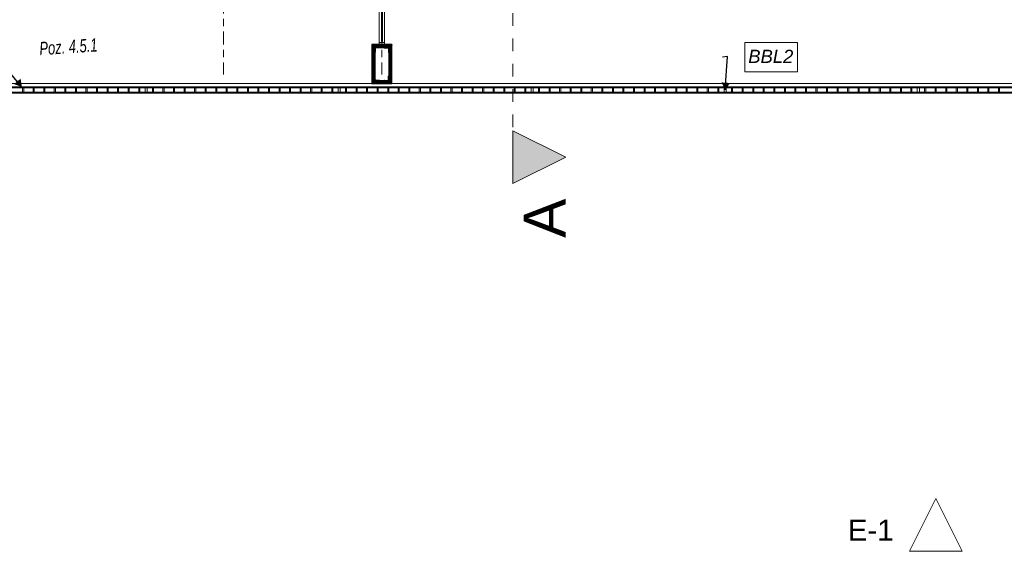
# Model space of a CAD drawing. Header units: millimetres. Extents: x -52968 to 399385, y -141133 to 110561.
# Tile 20 of 146: x 68572 to 77905, y -123310 to -118272. Entities that reach past the tile are written whole.
import ezdxf

# ---------------------------------------------------------------- set-up
doc = ezdxf.new("R2010")
doc.units = ezdxf.units.MM
for name, pattern in [('SIM-Wegliniec-21.07.2025-Parter$0$Przerywana', [240, 120, -120]), ('SIM-Wegliniec-21.07.2025-Parter$0$Przerywana podwójnie', [295, 125, -50, 70, -50]), ('SIM-Wegliniec-21.07.2025-Parter$0$Wipeout_Contour', [1000, 0, -1000])]:
    doc.linetypes.add(name, pattern=pattern)
doc.layers.add('_xref', color=250, linetype='Continuous')
for name, color, linetype, lineweight in [('SIM-Wegliniec-21.07.2025-Parter$0$A-Elewacje', 250, 'Continuous', 0), ('SIM-Wegliniec-21.07.2025-Parter$0$A-Elewacje_Nr_pióra__5', 250, 'Continuous', 0), ('SIM-Wegliniec-21.07.2025-Parter$0$A-Przekroje-PB_Nr_pióra__5', 250, 'Continuous', 0), ('SIM-Wegliniec-21.07.2025-Parter$0$A-Przekroje-PB_Nr_pióra__58', 250, 'Continuous', 0), ('SIM-Wegliniec-21.07.2025-Parter$0$Nowe_A-Balkony-Słupy', 250, 'Continuous', 0), ('SIM-Wegliniec-21.07.2025-Parter$0$Nowe_A-Balkony-Słupy_Nr_pióra__27', 250, 'Continuous', 0), ('SIM-Wegliniec-21.07.2025-Parter$0$Nowe_A-Balkony-Słupy_Nr_pióra__28', 250, 'Continuous', 0), ('SIM-Wegliniec-21.07.2025-Parter$0$Nowe_A-Balkony-Słupy_Nr_pióra__87', 250, 'Continuous', 0), ('SIM-Wegliniec-21.07.2025-Parter$0$Nowe_A-Balkony-Słupy_Nr_pióra__89', 250, 'Continuous', 0), ('SIM-Wegliniec-21.07.2025-Parter$0$Nowe_A-Balkony_Nr_pióra__89', 250, 'Continuous', 0), ('SIM-Wegliniec-21.07.2025-Parter$0$Nowe_A-Balustrady_Nr_pióra__11', 250, 'Continuous', 0), ('SIM-Wegliniec-21.07.2025-Parter$0$Nowe_A-Balustrady_Nr_pióra__91', 250, 'Continuous', 0), ('SIM-Wegliniec-21.07.2025-Parter$0$Nowe_A-Elewacja-Lamele_Nr_pióra__11', 250, 'Continuous', 0), ('SIM-Wegliniec-21.07.2025-Parter$0$Nowe_A-Elewacja-Lamele_Nr_pióra__91', 250, 'Continuous', 0), ('SIM-Wegliniec-21.07.2025-Parter$0$Nowe_A-Konstrukcja Opis_Nr_pióra__58', 250, 'Continuous', 0), ('SIM-Wegliniec-21.07.2025-Parter$0$Nowe_A-Konstrukcja Opis_Nr_pióra__78', 250, 'Continuous', 0), ('SIM-Wegliniec-21.07.2025-Parter$0$Nowe_A-Osi_Nr_pióra__20', 250, 'Continuous', 0)]:
    doc.layers.add(name, color=color, linetype=linetype, lineweight=lineweight)
doc.styles.add('SIM-Wegliniec-21.07.2025-Parter$0$STYL_AUTOMATYCZNY_1', font='arial.ttf')
doc.styles.add('SIM-Wegliniec-21.07.2025-Parter$0$STYL_AUTOMATYCZNY_3', font='arial.ttf')
doc.styles.add('SIM-Wegliniec-21.07.2025-Parter$0$STYL_AUTOMATYCZNY_6', font='arial.ttf', dxfattribs={"width": 0.7})
doc.dimstyles.new('SIM-Wegliniec-21.07.2025-Parter$0$STYL_AUTOMATYCZNY__9', dxfattribs={"dimtxt": 0.18, "dimasz": 76, "dimexe": 0.18, "dimexo": 0.0625, "dimgap": 0, "dimtad": 0, "dimtih": 1, "dimtoh": 1, "dimdec": 4, "dimzin": 0, "dimdsep": 46, "dimcen": 0.09, "dimadec": 0, "dimazin": 0, "dimtfac": 1, "dimtdec": 4, "dimtmove": 0, "dimatfit": 3, "dimldrblk": 'SIM-Wegliniec-21.07.2025-Parter$0$ARROWHEAD_16', "dimfxl": 1, "dimtolj": 1, "dimtzin": 0, "dimarcsym": 0})
pattern_1 = [(0, (0, 0), (0, 30.000001), [])]
pattern_2 = [(0, (0, 0), (0, 86.60254), [0, -50]), (0, (25, 43.3), (0, 86.60254), [0, -50])]
pattern_3 = [(45, (0, 0), (-79.54951, 79.54951), []), (45, (-26.52, 26.52), (-79.54951, 79.54951), [])]

# ---------------------------------------------------------------- blocks, each defined once
blk = doc.blocks.new('SIM-Wegliniec-21.07.2025-Parter$0$ARROWHEAD_16')
at = {"linetype": 'Continuous', "lineweight": 0}
blk.add_hatch(color=0, dxfattribs=at).paths.add_polyline_path([(-0.9093, 0.525), (0, 0), (-0.9093, -0.525)])
at = {"color": 0, "linetype": 'Continuous', "lineweight": 0}
blk.add_line((0, 0), (-1, 0), dxfattribs=at)
blk = doc.blocks.new('SIM-Wegliniec-21.07.2025-Parter')
at = {"layer": 'SIM-Wegliniec-21.07.2025-Parter$0$A-Przekroje-PB_Nr_pióra__58', "linetype": 'Continuous', "lineweight": 13}
blk.add_hatch(color=256, dxfattribs=at).paths.add_polyline_path([(73248, -119823.8), (73748, -119573.8), (73248, -119323.8)])
at = {"layer": 'SIM-Wegliniec-21.07.2025-Parter$0$Nowe_A-Balkony-Słupy', "linetype": 'Continuous', "lineweight": 0, "true_color": 0x000000}
h = blk.add_hatch(dxfattribs=at)
h.set_pattern_fill('Tynk', color=18, style=0, pattern_type=2)
h.set_pattern_definition(pattern_2)
h.paths.add_polyline_path([(71915.1, -118512.6), (71910.1, -118507.6), (71910.1, -118512.6)])
h = blk.add_hatch(dxfattribs=at)
h.set_pattern_fill('Tynk', color=18, style=0, pattern_type=2)
h.set_pattern_definition(pattern_2)
h.paths.add_polyline_path([(71915.1, -118507.6), (71910.1, -118507.6), (71915.1, -118512.6)])
h = blk.add_hatch(dxfattribs=at)
h.set_pattern_fill('Tynk', color=18, style=0, pattern_type=2)
h.set_pattern_definition(pattern_2)
h.paths.add_polyline_path([(71915.1, -118512.6), (72095.1, -118512.6), (72095.1, -118507.6), (71915.1, -118507.6)])
h = blk.add_hatch(dxfattribs=at)
h.set_pattern_fill('Sklejka', color=18, style=0, pattern_type=2)
h.set_pattern_definition(pattern_1)
h.paths.add_polyline_path([(71925.1, -118522.6), (71915.1, -118512.6), (71915.1, -118522.6)])
h = blk.add_hatch(dxfattribs=at)
h.set_pattern_fill('Sklejka', color=18, style=0, pattern_type=2)
h.set_pattern_definition(pattern_1)
h.paths.add_polyline_path([(71925.1, -118512.6), (71915.1, -118512.6), (71925.1, -118522.6)])
h = blk.add_hatch(dxfattribs=at)
h.set_pattern_fill('Sklejka', color=18, style=0, pattern_type=2)
h.set_pattern_definition(pattern_1)
h.paths.add_polyline_path([(71925.1, -118522.6), (72085.1, -118522.6), (72085.1, -118512.6), (71925.1, -118512.6)])
at = {"layer": 'SIM-Wegliniec-21.07.2025-Parter$0$Nowe_A-Balkony-Słupy', "linetype": 'Continuous', "lineweight": 0}
h = blk.add_hatch(dxfattribs=at)
h.set_pattern_fill('Sklejka', color=256, style=0, pattern_type=2)
h.set_pattern_definition(pattern_1)
h.paths.add_polyline_path([(71935.1, -118532.6), (71925.1, -118522.6), (71925.1, -118532.6)])
h = blk.add_hatch(dxfattribs=at)
h.set_pattern_fill('Sklejka', color=256, style=0, pattern_type=2)
h.set_pattern_definition(pattern_1)
h.paths.add_polyline_path([(71935.1, -118522.6), (71925.1, -118522.6), (71935.1, -118532.6)])
h = blk.add_hatch(dxfattribs=at)
h.set_pattern_fill('Sklejka', color=256, style=0, pattern_type=2)
h.set_pattern_definition(pattern_1)
h.paths.add_polyline_path([(71935.1, -118532.6), (72075.1, -118532.6), (72075.1, -118522.6), (71935.1, -118522.6)])
h = blk.add_hatch(dxfattribs=at)
h.set_pattern_fill('Sklejka', color=256, style=0, pattern_type=2)
h.set_pattern_definition(pattern_1)
h.paths.add_polyline_path([(72075.1, -118532.6), (72085.1, -118522.6), (72075.1, -118522.6)])
h = blk.add_hatch(dxfattribs=at)
h.set_pattern_fill('Sklejka', color=256, style=0, pattern_type=2)
h.set_pattern_definition(pattern_1)
h.paths.add_polyline_path([(72075.1, -118532.6), (72085.1, -118532.6), (72085.1, -118522.6)])
at = {"layer": 'SIM-Wegliniec-21.07.2025-Parter$0$Nowe_A-Balkony-Słupy', "linetype": 'Continuous', "lineweight": 0, "true_color": 0x000000}
h = blk.add_hatch(dxfattribs=at)
h.set_pattern_fill('Sklejka', color=18, style=0, pattern_type=2)
h.set_pattern_definition(pattern_1)
h.paths.add_polyline_path([(72085.1, -118522.6), (72095.1, -118522.6), (72095.1, -118512.6)])
h = blk.add_hatch(dxfattribs=at)
h.set_pattern_fill('Sklejka', color=18, style=0, pattern_type=2)
h.set_pattern_definition(pattern_1)
h.paths.add_polyline_path([(72085.1, -118522.6), (72095.1, -118512.6), (72085.1, -118512.6)])
h = blk.add_hatch(dxfattribs=at)
h.set_pattern_fill('Tynk', color=18, style=0, pattern_type=2)
h.set_pattern_definition(pattern_2)
h.paths.add_polyline_path([(72095.1, -118512.6), (72100.1, -118512.6), (72100.1, -118507.6)])
h = blk.add_hatch(dxfattribs=at)
h.set_pattern_fill('Tynk', color=18, style=0, pattern_type=2)
h.set_pattern_definition(pattern_2)
h.paths.add_polyline_path([(72095.1, -118512.6), (72100.1, -118507.6), (72095.1, -118507.6)])
at = {"layer": 'SIM-Wegliniec-21.07.2025-Parter$0$A-Przekroje-PB_Nr_pióra__5', "linetype": 'SIM-Wegliniec-21.07.2025-Parter$0$Przerywana', "lineweight": 13}
blk.add_line((73248, -94450.6), (73248, -119323.8), dxfattribs=at)
at = {"layer": 'SIM-Wegliniec-21.07.2025-Parter$0$A-Przekroje-PB_Nr_pióra__58', "linetype": 'Continuous', "lineweight": 13, "flags": 128}
blk.add_lwpolyline([(73248, -119823.8), (73248, -119323.8), (73748, -119573.8)], close=True, dxfattribs=at)
at = {"layer": 'SIM-Wegliniec-21.07.2025-Parter$0$Nowe_A-Balkony-Słupy_Nr_pióra__27', "linetype": 'Continuous', "lineweight": 25, "flags": 128}
for points in [[(71910.1, -118507.6), (71910.1, -118512.6)], [(72100.1, -118507.6), (71910.1, -118507.6)], [(71915.1, -118512.6), (71915.1, -118522.6)], [(72095.1, -118512.6), (71915.1, -118512.6)], [(71915.1, -118512.6), (72095.1, -118512.6)], [(71925.1, -118522.6), (71925.1, -118532.6)], [(72075.1, -118522.6), (71925.1, -118522.6)], [(71925.1, -118522.6), (72085.1, -118522.6)], [(71935.1, -118532.6), (72075.1, -118532.6)], [(72085.1, -118522.6), (72075.1, -118522.6)], [(72095.1, -118512.6), (72095.1, -118522.6)], [(72100.1, -118507.6), (72100.1, -118512.6)]]:
    blk.add_lwpolyline(points, dxfattribs=at)
at = {"layer": 'SIM-Wegliniec-21.07.2025-Parter$0$Nowe_A-Balustrady_Nr_pióra__11', "linetype": 'Continuous', "lineweight": 13, "flags": 128}
for points in [[(68610.1, -118957.6), (68610.1, -118917.6), (68600.1, -118917.6), (68600.1, -118957.6)], [(68710.1, -118957.6), (68710.1, -118917.6), (68700.1, -118917.6), (68700.1, -118957.6)], [(68810.1, -118957.6), (68810.1, -118917.6), (68800.1, -118917.6), (68800.1, -118957.6)], [(68910.1, -118957.6), (68910.1, -118917.6), (68900.1, -118917.6), (68900.1, -118957.6)], [(69010.1, -118957.6), (69010.1, -118917.6), (69000.1, -118917.6), (69000.1, -118957.6)], [(69110.1, -118957.6), (69110.1, -118917.6), (69100.1, -118917.6), (69100.1, -118957.6)], [(69210.1, -118957.6), (69210.1, -118917.6), (69200.1, -118917.6), (69200.1, -118957.6)], [(69310.1, -118957.6), (69310.1, -118917.6), (69300.1, -118917.6), (69300.1, -118957.6)], [(69410.1, -118957.6), (69410.1, -118917.6), (69400.1, -118917.6), (69400.1, -118957.6)], [(69510.1, -118957.6), (69510.1, -118917.6), (69500.1, -118917.6), (69500.1, -118957.6)], [(69610.1, -118957.6), (69610.1, -118917.6), (69600.1, -118917.6), (69600.1, -118957.6)], [(69710.1, -118957.6), (69710.1, -118917.6), (69700.1, -118917.6), (69700.1, -118957.6)], [(69780.1, -118967.6), (69780.1, -118907.6), (69760.1, -118907.6), (69760.1, -118967.6)], [(69840.1, -118957.6), (69840.1, -118917.6), (69830.1, -118917.6), (69830.1, -118957.6)], [(69940.1, -118957.6), (69940.1, -118917.6), (69930.1, -118917.6), (69930.1, -118957.6)], [(70040.1, -118957.6), (70040.1, -118917.6), (70030.1, -118917.6), (70030.1, -118957.6)], [(70140.1, -118957.6), (70140.1, -118917.6), (70130.1, -118917.6), (70130.1, -118957.6)], [(70240.1, -118957.6), (70240.1, -118917.6), (70230.1, -118917.6), (70230.1, -118957.6)], [(70340.1, -118957.6), (70340.1, -118917.6), (70330.1, -118917.6), (70330.1, -118957.6)], [(70440.1, -118957.6), (70440.1, -118917.6), (70430.1, -118917.6), (70430.1, -118957.6)], [(70540.1, -118957.6), (70540.1, -118917.6), (70530.1, -118917.6), (70530.1, -118957.6)], [(70640.1, -118957.6), (70640.1, -118917.6), (70630.1, -118917.6), (70630.1, -118957.6)], [(70740.1, -118957.6), (70740.1, -118917.6), (70730.1, -118917.6), (70730.1, -118957.6)], [(70840.1, -118957.6), (70840.1, -118917.6), (70830.1, -118917.6), (70830.1, -118957.6)], [(70940.1, -118957.6), (70940.1, -118917.6), (70930.1, -118917.6), (70930.1, -118957.6)], [(71040.1, -118957.6), (71040.1, -118917.6), (71030.1, -118917.6), (71030.1, -118957.6)], [(71140.1, -118957.6), (71140.1, -118917.6), (71130.1, -118917.6), (71130.1, -118957.6)], [(71240.1, -118957.6), (71240.1, -118917.6), (71230.1, -118917.6), (71230.1, -118957.6)], [(71340.1, -118957.6), (71340.1, -118917.6), (71330.1, -118917.6), (71330.1, -118957.6)], [(71440.1, -118957.6), (71440.1, -118917.6), (71430.1, -118917.6), (71430.1, -118957.6)], [(71540.1, -118957.6), (71540.1, -118917.6), (71530.1, -118917.6), (71530.1, -118957.6)], [(71610.1, -118967.6), (71610.1, -118907.6), (71590.1, -118907.6), (71590.1, -118967.6)], [(71670.1, -118957.6), (71670.1, -118917.6), (71660.1, -118917.6), (71660.1, -118957.6)], [(71770.1, -118957.6), (71770.1, -118917.6), (71760.1, -118917.6), (71760.1, -118957.6)], [(71870.1, -118957.6), (71870.1, -118917.6), (71860.1, -118917.6), (71860.1, -118957.6)], [(71970.1, -118957.6), (71970.1, -118917.6), (71960.1, -118917.6), (71960.1, -118957.6)], [(72070.1, -118957.6), (72070.1, -118917.6), (72060.1, -118917.6), (72060.1, -118957.6)], [(72170.1, -118957.6), (72170.1, -118917.6), (72160.1, -118917.6), (72160.1, -118957.6)], [(72270.1, -118957.6), (72270.1, -118917.6), (72260.1, -118917.6), (72260.1, -118957.6)], [(72370.1, -118957.6), (72370.1, -118917.6), (72360.1, -118917.6), (72360.1, -118957.6)], [(72470.1, -118957.6), (72470.1, -118917.6), (72460.1, -118917.6), (72460.1, -118957.6)], [(72570.1, -118957.6), (72570.1, -118917.6), (72560.1, -118917.6), (72560.1, -118957.6)], [(72670.1, -118957.6), (72670.1, -118917.6), (72660.1, -118917.6), (72660.1, -118957.6)], [(72770.1, -118957.6), (72770.1, -118917.6), (72760.1, -118917.6), (72760.1, -118957.6)], [(72870.1, -118957.6), (72870.1, -118917.6), (72860.1, -118917.6), (72860.1, -118957.6)], [(72970.1, -118957.6), (72970.1, -118917.6), (72960.1, -118917.6), (72960.1, -118957.6)], [(73070.1, -118957.6), (73070.1, -118917.6), (73060.1, -118917.6), (73060.1, -118957.6)], [(73170.1, -118957.6), (73170.1, -118917.6), (73160.1, -118917.6), (73160.1, -118957.6)], [(73270.1, -118957.6), (73270.1, -118917.6), (73260.1, -118917.6), (73260.1, -118957.6)], [(73370.1, -118957.6), (73370.1, -118917.6), (73360.1, -118917.6), (73360.1, -118957.6)], [(73440.1, -118967.6), (73440.1, -118907.6), (73420.1, -118907.6), (73420.1, -118967.6)], [(73500.1, -118957.6), (73500.1, -118917.6), (73490.1, -118917.6), (73490.1, -118957.6)], [(73600.1, -118957.6), (73600.1, -118917.6), (73590.1, -118917.6), (73590.1, -118957.6)], [(73700.1, -118957.6), (73700.1, -118917.6), (73690.1, -118917.6), (73690.1, -118957.6)], [(73800.1, -118957.6), (73800.1, -118917.6), (73790.1, -118917.6), (73790.1, -118957.6)], [(73900.1, -118957.6), (73900.1, -118917.6), (73890.1, -118917.6), (73890.1, -118957.6)], [(74000.1, -118957.6), (74000.1, -118917.6), (73990.1, -118917.6), (73990.1, -118957.6)], [(74100.1, -118957.6), (74100.1, -118917.6), (74090.1, -118917.6), (74090.1, -118957.6)], [(74200.1, -118957.6), (74200.1, -118917.6), (74190.1, -118917.6), (74190.1, -118957.6)], [(74300.1, -118957.6), (74300.1, -118917.6), (74290.1, -118917.6), (74290.1, -118957.6)], [(74400.1, -118957.6), (74400.1, -118917.6), (74390.1, -118917.6), (74390.1, -118957.6)], [(74500.1, -118957.6), (74500.1, -118917.6), (74490.1, -118917.6), (74490.1, -118957.6)], [(74600.1, -118957.6), (74600.1, -118917.6), (74590.1, -118917.6), (74590.1, -118957.6)], [(74700.1, -118957.6), (74700.1, -118917.6), (74690.1, -118917.6), (74690.1, -118957.6)], [(74800.1, -118957.6), (74800.1, -118917.6), (74790.1, -118917.6), (74790.1, -118957.6)], [(74900.1, -118957.6), (74900.1, -118917.6), (74890.1, -118917.6), (74890.1, -118957.6)], [(75000.1, -118957.6), (75000.1, -118917.6), (74990.1, -118917.6), (74990.1, -118957.6)], [(75100.1, -118957.6), (75100.1, -118917.6), (75090.1, -118917.6), (75090.1, -118957.6)], [(75200.1, -118957.6), (75200.1, -118917.6), (75190.1, -118917.6), (75190.1, -118957.6)], [(75270.1, -118967.6), (75270.1, -118907.6), (75250.1, -118907.6), (75250.1, -118967.6)], [(75330.1, -118957.6), (75330.1, -118917.6), (75320.1, -118917.6), (75320.1, -118957.6)], [(75430.1, -118957.6), (75430.1, -118917.6), (75420.1, -118917.6), (75420.1, -118957.6)], [(75530.1, -118957.6), (75530.1, -118917.6), (75520.1, -118917.6), (75520.1, -118957.6)], [(75630.1, -118957.6), (75630.1, -118917.6), (75620.1, -118917.6), (75620.1, -118957.6)], [(75730.1, -118957.6), (75730.1, -118917.6), (75720.1, -118917.6), (75720.1, -118957.6)], [(75830.1, -118957.6), (75830.1, -118917.6), (75820.1, -118917.6), (75820.1, -118957.6)], [(75930.1, -118957.6), (75930.1, -118917.6), (75920.1, -118917.6), (75920.1, -118957.6)], [(76030.1, -118957.6), (76030.1, -118917.6), (76020.1, -118917.6), (76020.1, -118957.6)], [(76130.1, -118957.6), (76130.1, -118917.6), (76120.1, -118917.6), (76120.1, -118957.6)], [(76230.1, -118957.6), (76230.1, -118917.6), (76220.1, -118917.6), (76220.1, -118957.6)], [(76330.1, -118957.6), (76330.1, -118917.6), (76320.1, -118917.6), (76320.1, -118957.6)], [(76430.1, -118957.6), (76430.1, -118917.6), (76420.1, -118917.6), (76420.1, -118957.6)], [(76530.1, -118957.6), (76530.1, -118917.6), (76520.1, -118917.6), (76520.1, -118957.6)], [(76630.1, -118957.6), (76630.1, -118917.6), (76620.1, -118917.6), (76620.1, -118957.6)], [(76730.1, -118957.6), (76730.1, -118917.6), (76720.1, -118917.6), (76720.1, -118957.6)], [(76830.1, -118957.6), (76830.1, -118917.6), (76820.1, -118917.6), (76820.1, -118957.6)], [(76930.1, -118957.6), (76930.1, -118917.6), (76920.1, -118917.6), (76920.1, -118957.6)], [(77030.1, -118957.6), (77030.1, -118917.6), (77020.1, -118917.6), (77020.1, -118957.6)], [(77100.1, -118967.6), (77100.1, -118907.6), (77080.1, -118907.6), (77080.1, -118967.6)], [(77160.1, -118957.6), (77160.1, -118917.6), (77150.1, -118917.6), (77150.1, -118957.6)], [(77260.1, -118957.6), (77260.1, -118917.6), (77250.1, -118917.6), (77250.1, -118957.6)], [(77360.1, -118957.6), (77360.1, -118917.6), (77350.1, -118917.6), (77350.1, -118957.6)], [(77460.1, -118957.6), (77460.1, -118917.6), (77450.1, -118917.6), (77450.1, -118957.6)], [(77560.1, -118957.6), (77560.1, -118917.6), (77550.1, -118917.6), (77550.1, -118957.6)], [(77660.1, -118957.6), (77660.1, -118917.6), (77650.1, -118917.6), (77650.1, -118957.6)], [(77760.1, -118957.6), (77760.1, -118917.6), (77750.1, -118917.6), (77750.1, -118957.6)], [(77860.1, -118957.6), (77860.1, -118917.6), (77850.1, -118917.6), (77850.1, -118957.6)]]:
    blk.add_lwpolyline(points, close=True, dxfattribs=at)
at = {"layer": 'SIM-Wegliniec-21.07.2025-Parter$0$Nowe_A-Balustrady_Nr_pióra__91', "linetype": 'Continuous', "lineweight": 13, "flags": 128}
blk.add_lwpolyline([(90720.1, -118957.6), (90720.1, -118917.6), (65290.1, -118917.6), (65290.1, -118957.6)], close=True, dxfattribs=at)
at = {"layer": 'SIM-Wegliniec-21.07.2025-Parter$0$Nowe_A-Elewacja-Lamele_Nr_pióra__11', "linetype": 'Continuous', "lineweight": 13, "flags": 128}
blk.add_lwpolyline([(72010.1, -117407.6), (72000.1, -117407.6), (72000.1, -118477.6), (72010.1, -118477.6)], close=True, dxfattribs=at)
blk.add_lwpolyline([(72010.1, -117407.6), (72000.1, -117407.6), (72000.1, -118477.6), (72010.1, -118477.6)], close=True, dxfattribs=at)
blk.add_lwpolyline([(72010.1, -117407.6), (72000.1, -117407.6), (72000.1, -118477.6), (72010.1, -118477.6)], close=True, dxfattribs=at)
blk.add_lwpolyline([(72010.1, -117407.6), (72000.1, -117407.6), (72000.1, -118477.6), (72010.1, -118477.6)], close=True, dxfattribs=at)
at = {"layer": 'SIM-Wegliniec-21.07.2025-Parter$0$Nowe_A-Konstrukcja Opis_Nr_pióra__78', "linetype": 'Continuous', "lineweight": 13, "flags": 128}
blk.add_lwpolyline([(75445.6, -118487.9), (75945, -118487.9), (75945, -118764.4), (75445.6, -118764.4)], close=True, dxfattribs=at)
at = {"layer": 'SIM-Wegliniec-21.07.2025-Parter$0$Nowe_A-Osi_Nr_pióra__20', "linetype": 'SIM-Wegliniec-21.07.2025-Parter$0$Przerywana podwójnie', "lineweight": 13}
blk.add_line((70505.1, -117792.3), (70505.1, -118792.3), dxfattribs=at)
at = {"layer": 'SIM-Wegliniec-21.07.2025-Parter$0$A-Elewacje_Nr_pióra__5', "lineweight": 13, "insert": (76856.1, -123209.9), "char_height": 200, "attachment_point": 9, "style": 'SIM-Wegliniec-21.07.2025-Parter$0$STYL_AUTOMATYCZNY_1'}
blk.add_mtext('\\A1;{\\pqr;\\pt0;\\fArial|b0|i0|c238|p0;\\W1.000000;E-1}', dxfattribs=at)
at = {"layer": 'SIM-Wegliniec-21.07.2025-Parter$0$A-Przekroje-PB_Nr_pióra__58', "lineweight": 13, "insert": (73748, -120339.7), "char_height": 400, "attachment_point": 7, "rotation": 90, "style": 'SIM-Wegliniec-21.07.2025-Parter$0$STYL_AUTOMATYCZNY_1'}
blk.add_mtext('\\A1;{\\pql;\\pt0;\\fArial|b0|i0|c238|p0;\\W1.000000;A}', dxfattribs=at)
at = {"layer": 'SIM-Wegliniec-21.07.2025-Parter$0$Nowe_A-Konstrukcja Opis_Nr_pióra__58', "linetype": 'Continuous', "lineweight": 13, "insert": (68762.9, -118610), "char_height": 125, "attachment_point": 7, "rotation": 3.75568, "style": 'SIM-Wegliniec-21.07.2025-Parter$0$STYL_AUTOMATYCZNY_6'}
blk.add_mtext('\\A1;{\\pql;\\fArial|b0|i1|c238|p0;\\W0.700000;Poz. 4.5.1}', dxfattribs=at)
at = {"layer": 'SIM-Wegliniec-21.07.2025-Parter$0$Nowe_A-Konstrukcja Opis_Nr_pióra__78', "linetype": 'Continuous', "lineweight": 13, "insert": (75905.4, -118619), "char_height": 125, "attachment_point": 6, "style": 'SIM-Wegliniec-21.07.2025-Parter$0$STYL_AUTOMATYCZNY_3'}
blk.add_mtext('\\A1;{\\pqr;\\fArial|b0|i1|c238|p0;\\W1.000000;BBL\\fArial|b0|i1|c238|p0;\\W1.000000;2}', dxfattribs=at)
at = {"layer": 'SIM-Wegliniec-21.07.2025-Parter$0$Nowe_A-Konstrukcja Opis_Nr_pióra__78', "linetype": 'Continuous', "lineweight": 13, "annotation_type": 0, "has_hookline": 1}
for points, hookline_direction, text_width in [([(68593.5, -118909.6), (68323.5, -118584.8), (68155.3, -118591.9)], 1, 406.2), ([(75260.1, -118937.6), (75282.9, -118619), (75235.5, -118626.2)], 0, 420.6)]:
    blk.add_leader(points, dimstyle='SIM-Wegliniec-21.07.2025-Parter$0$STYL_AUTOMATYCZNY__9', dxfattribs=dict(at, hookline_direction=hookline_direction, text_width=text_width))
at = {"linetype": 'SIM-Wegliniec-21.07.2025-Parter$0$Wipeout_Contour', "lineweight": 0, "ltscale": 436114.290872}
blk.add_wipeout([(77006.1, -123309.9), (77506.1, -123309.9), (77256.1, -122809.9)], dxfattribs=at).dxf.layer = 'SIM-Wegliniec-21.07.2025-Parter$0$A-Elewacje'
at = {"linetype": 'SIM-Wegliniec-21.07.2025-Parter$0$Wipeout_Contour', "lineweight": 0, "ltscale": 555894.186401}
blk.add_wipeout([(71925.1, -118867.6), (72085.1, -118867.6), (72085.1, -118862.6), (71925.1, -118862.6)], dxfattribs=at).dxf.layer = 'SIM-Wegliniec-21.07.2025-Parter$0$Nowe_A-Balkony-Słupy'
at = {"layer": 'SIM-Wegliniec-21.07.2025-Parter$0$Nowe_A-Balkony-Słupy', "linetype": 'Continuous', "lineweight": 0, "true_color": 0x000000}
h = blk.add_hatch(dxfattribs=at)
h.set_pattern_fill('Tynk', color=18, style=0, pattern_type=2)
h.set_pattern_definition(pattern_2)
h.paths.add_polyline_path([(71915.1, -118872.6), (71915.1, -118512.6), (71910.1, -118512.6), (71910.1, -118872.6)])
at = {"layer": 'SIM-Wegliniec-21.07.2025-Parter$0$Nowe_A-Balkony-Słupy', "linetype": 'Continuous', "lineweight": 0}
h = blk.add_hatch(dxfattribs=at)
h.set_pattern_fill('Sklejka', color=256, style=0, pattern_type=2)
h.set_pattern_definition(pattern_1)
h.paths.add_polyline_path([(71925.1, -118862.6), (71925.1, -118522.6), (71915.1, -118522.6), (71915.1, -118862.6)])
h = blk.add_hatch(dxfattribs=at)
h.set_pattern_fill('Sklejka', color=256, style=0, pattern_type=2)
h.set_pattern_definition(pattern_1)
h.paths.add_polyline_path([(71935.1, -118852.6), (71935.1, -118532.6), (71925.1, -118532.6), (71925.1, -118852.6)])
h = blk.add_hatch(dxfattribs=at)
h.set_pattern_fill('Sklejka', color=256, style=0, pattern_type=2)
h.set_pattern_definition(pattern_1)
h.paths.add_polyline_path([(72075.1, -118532.6), (72075.1, -118852.6), (72085.1, -118852.6), (72085.1, -118532.6)])
h = blk.add_hatch(dxfattribs=at)
h.set_pattern_fill('Sklejka', color=256, style=0, pattern_type=2)
h.set_pattern_definition(pattern_1)
h.paths.add_polyline_path([(72085.1, -118522.6), (72085.1, -118862.6), (72095.1, -118862.6), (72095.1, -118522.6)])
h = blk.add_hatch(dxfattribs=at)
h.set_pattern_fill('Tynk', color=256, style=0, pattern_type=2)
h.set_pattern_definition(pattern_2)
h.paths.add_polyline_path([(72095.1, -118512.6), (72095.1, -118872.6), (72100.1, -118872.6), (72100.1, -118512.6)])
at = {"layer": 'SIM-Wegliniec-21.07.2025-Parter$0$Nowe_A-Balkony-Słupy', "linetype": 'Continuous', "lineweight": 0, "true_color": 0x000000}
h = blk.add_hatch(dxfattribs=at)
h.set_pattern_fill('Tynk', color=18, style=0, pattern_type=2)
h.set_pattern_definition(pattern_2)
h.paths.add_polyline_path([(71910.1, -118872.6), (71910.1, -118877.6), (71915.1, -118872.6)])
h = blk.add_hatch(dxfattribs=at)
h.set_pattern_fill('Tynk', color=18, style=0, pattern_type=2)
h.set_pattern_definition(pattern_2)
h.paths.add_polyline_path([(71915.1, -118872.6), (71910.1, -118877.6), (71915.1, -118877.6)])
h = blk.add_hatch(dxfattribs=at)
h.set_pattern_fill('Sklejka', color=18, style=0, pattern_type=2)
h.set_pattern_definition(pattern_1)
h.paths.add_polyline_path([(71915.1, -118862.6), (71915.1, -118872.6), (71925.1, -118862.6)])
h = blk.add_hatch(dxfattribs=at)
h.set_pattern_fill('Sklejka', color=18, style=0, pattern_type=2)
h.set_pattern_definition(pattern_1)
h.paths.add_polyline_path([(71925.1, -118862.6), (71915.1, -118872.6), (71925.1, -118872.6)])
h = blk.add_hatch(dxfattribs=at)
h.set_pattern_fill('Tynk', color=18, style=0, pattern_type=2)
h.set_pattern_definition(pattern_2)
h.paths.add_polyline_path([(72095.1, -118872.6), (71915.1, -118872.6), (71915.1, -118877.6), (72095.1, -118877.6)])
at = {"layer": 'SIM-Wegliniec-21.07.2025-Parter$0$Nowe_A-Balkony-Słupy', "linetype": 'Continuous', "lineweight": 0}
h = blk.add_hatch(dxfattribs=at)
h.set_pattern_fill('Sklejka', color=256, style=0, pattern_type=2)
h.set_pattern_definition(pattern_1)
h.paths.add_polyline_path([(71925.1, -118852.6), (71925.1, -118862.6), (71935.1, -118852.6)])
h = blk.add_hatch(dxfattribs=at)
h.set_pattern_fill('Sklejka', color=256, style=0, pattern_type=2)
h.set_pattern_definition(pattern_1)
h.paths.add_polyline_path([(71935.1, -118852.6), (71925.1, -118862.6), (71935.1, -118862.6)])
at = {"layer": 'SIM-Wegliniec-21.07.2025-Parter$0$Nowe_A-Balkony-Słupy', "linetype": 'Continuous', "lineweight": 0, "true_color": 0x000000}
h = blk.add_hatch(dxfattribs=at)
h.set_pattern_fill('Sklejka', color=18, style=0, pattern_type=2)
h.set_pattern_definition(pattern_1)
h.paths.add_polyline_path([(72085.1, -118862.6), (71925.1, -118862.6), (71925.1, -118872.6), (72085.1, -118872.6)])
at = {"layer": 'SIM-Wegliniec-21.07.2025-Parter$0$Nowe_A-Balkony-Słupy', "linetype": 'Continuous', "lineweight": 0}
h = blk.add_hatch(dxfattribs=at)
h.set_pattern_fill('Sklejka', color=256, style=0, pattern_type=2)
h.set_pattern_definition(pattern_1)
h.paths.add_polyline_path([(72075.1, -118852.6), (71935.1, -118852.6), (71935.1, -118862.6), (72075.1, -118862.6)])
h = blk.add_hatch(dxfattribs=at)
h.set_pattern_fill('Sklejka', color=256, style=0, pattern_type=2)
h.set_pattern_definition(pattern_1)
h.paths.add_polyline_path([(72075.1, -118862.6), (72085.1, -118862.6), (72075.1, -118852.6)])
h = blk.add_hatch(dxfattribs=at)
h.set_pattern_fill('Sklejka', color=256, style=0, pattern_type=2)
h.set_pattern_definition(pattern_1)
h.paths.add_polyline_path([(72075.1, -118852.6), (72085.1, -118862.6), (72085.1, -118852.6)])
at = {"layer": 'SIM-Wegliniec-21.07.2025-Parter$0$Nowe_A-Balkony-Słupy', "linetype": 'Continuous', "lineweight": 0, "true_color": 0x000000}
h = blk.add_hatch(dxfattribs=at)
h.set_pattern_fill('Sklejka', color=18, style=0, pattern_type=2)
h.set_pattern_definition(pattern_1)
h.paths.add_polyline_path([(72085.1, -118862.6), (72095.1, -118872.6), (72095.1, -118862.6)])
h = blk.add_hatch(dxfattribs=at)
h.set_pattern_fill('Sklejka', color=18, style=0, pattern_type=2)
h.set_pattern_definition(pattern_1)
h.paths.add_polyline_path([(72085.1, -118872.6), (72095.1, -118872.6), (72085.1, -118862.6)])
h = blk.add_hatch(dxfattribs=at)
h.set_pattern_fill('Tynk', color=18, style=0, pattern_type=2)
h.set_pattern_definition(pattern_2)
h.paths.add_polyline_path([(72095.1, -118872.6), (72100.1, -118877.6), (72100.1, -118872.6)])
h = blk.add_hatch(dxfattribs=at)
h.set_pattern_fill('Tynk', color=18, style=0, pattern_type=2)
h.set_pattern_definition(pattern_2)
h.paths.add_polyline_path([(72095.1, -118877.6), (72100.1, -118877.6), (72095.1, -118872.6)])
at = {"layer": 'SIM-Wegliniec-21.07.2025-Parter$0$A-Elewacje_Nr_pióra__5', "linetype": 'Continuous', "lineweight": 13, "flags": 128}
blk.add_lwpolyline([(77006.1, -123309.9), (77506.1, -123309.9), (77256.1, -122809.9)], close=True, dxfattribs=at)
at = {"layer": 'SIM-Wegliniec-21.07.2025-Parter$0$Nowe_A-Balkony-Słupy_Nr_pióra__27', "linetype": 'Continuous', "lineweight": 25, "flags": 128}
for points in [[(71910.1, -118512.6), (71910.1, -118872.6)], [(71915.1, -118872.6), (71915.1, -118512.6)], [(71915.1, -118522.6), (71915.1, -118862.6)], [(71925.1, -118862.6), (71925.1, -118522.6)], [(71925.1, -118532.6), (71925.1, -118852.6)], [(71935.1, -118852.6), (71935.1, -118532.6)], [(72075.1, -118532.6), (72075.1, -118852.6)], [(72085.1, -118862.6), (72085.1, -118522.6)], [(72085.1, -118522.6), (72085.1, -118862.6)], [(72095.1, -118512.6), (72095.1, -118872.6)], [(72095.1, -118862.6), (72095.1, -118522.6)], [(72100.1, -118872.6), (72100.1, -118512.6)], [(71910.1, -118877.6), (71910.1, -118872.6)], [(71910.1, -118877.6), (72100.1, -118877.6)], [(71915.1, -118872.6), (71915.1, -118862.6)], [(71915.1, -118872.6), (72095.1, -118872.6)], [(72095.1, -118872.6), (71915.1, -118872.6)], [(71925.1, -118862.6), (71925.1, -118852.6)], [(71925.1, -118862.6), (72075.1, -118862.6)], [(72085.1, -118862.6), (71925.1, -118862.6)], [(72075.1, -118852.6), (71935.1, -118852.6)], [(72085.1, -118862.6), (72075.1, -118862.6)], [(72095.1, -118872.6), (72095.1, -118862.6)], [(72100.1, -118877.6), (72100.1, -118872.6)]]:
    blk.add_lwpolyline(points, dxfattribs=at)
at = {"layer": 'SIM-Wegliniec-21.07.2025-Parter$0$Nowe_A-Balkony-Słupy_Nr_pióra__87', "linetype": 'Continuous', "lineweight": 13, "flags": 128}
for points in [[(72085.1, -118862.6), (71925.1, -118862.6)], [(71925.1, -118862.6), (71925.1, -118867.6)], [(71925.1, -118867.6), (72085.1, -118867.6)], [(72085.1, -118867.6), (72085.1, -118862.6)]]:
    blk.add_lwpolyline(points, dxfattribs=at)
at = {"layer": 'SIM-Wegliniec-21.07.2025-Parter$0$Nowe_A-Balkony-Słupy_Nr_pióra__89', "linetype": 'Continuous', "lineweight": 13, "flags": 128}
blk.add_lwpolyline([(71935.1, -118852.6), (71935.1, -118532.6), (72075.1, -118532.6), (72075.1, -118852.6)], close=True, dxfattribs=at)
blk.add_lwpolyline([(71935.1, -118852.6), (71935.1, -118532.6), (72075.1, -118532.6), (72075.1, -118852.6)], close=True, dxfattribs=at)
at = {"layer": 'SIM-Wegliniec-21.07.2025-Parter$0$Nowe_A-Balkony_Nr_pióra__89', "linetype": 'Continuous', "lineweight": 13, "flags": 128}
blk.add_lwpolyline([(91030.1, -117167.6), (91030.1, -118877.6), (64980.1, -118877.6), (64980.1, -117167.6)], close=True, dxfattribs=at)
at = {"layer": 'SIM-Wegliniec-21.07.2025-Parter$0$Nowe_A-Balustrady_Nr_pióra__91', "linetype": 'Continuous', "lineweight": 13, "flags": 128}
blk.add_lwpolyline([(90720.1, -118967.6), (90720.1, -118907.6), (65290.1, -118907.6), (65290.1, -118967.6)], close=True, dxfattribs=at)
at = {"linetype": 'SIM-Wegliniec-21.07.2025-Parter$0$Wipeout_Contour', "lineweight": 0, "ltscale": 555164.125765}
blk.add_wipeout([(71940.1, -118802.6), (71940.1, -118582.6), (71935.1, -118582.6), (71935.1, -118802.6)], dxfattribs=at).dxf.layer = 'SIM-Wegliniec-21.07.2025-Parter$0$Nowe_A-Balkony-Słupy'
at = {"linetype": 'SIM-Wegliniec-21.07.2025-Parter$0$Wipeout_Contour', "lineweight": 0, "ltscale": 555444.208352}
blk.add_wipeout([(72075.1, -118802.6), (72075.1, -118582.6), (72070.1, -118582.6), (72070.1, -118802.6)], dxfattribs=at).dxf.layer = 'SIM-Wegliniec-21.07.2025-Parter$0$Nowe_A-Balkony-Słupy'
at = {"layer": 'SIM-Wegliniec-21.07.2025-Parter$0$Nowe_A-Balkony-Słupy_Nr_pióra__87', "linetype": 'Continuous', "lineweight": 13, "flags": 128}
for points in [[(71940.1, -118582.6), (71935.1, -118582.6)], [(71935.1, -118582.6), (71935.1, -118802.6)], [(71940.1, -118802.6), (71940.1, -118582.6)], [(72075.1, -118582.6), (72070.1, -118582.6)], [(72070.1, -118582.6), (72070.1, -118802.6)], [(72075.1, -118802.6), (72075.1, -118582.6)], [(71935.1, -118802.6), (71940.1, -118802.6)], [(72070.1, -118802.6), (72075.1, -118802.6)]]:
    blk.add_lwpolyline(points, dxfattribs=at)
at = {"linetype": 'SIM-Wegliniec-21.07.2025-Parter$0$Wipeout_Contour', "lineweight": 0, "ltscale": 555164.125765}
blk.add_wipeout([(71940.1, -118802.6), (71940.1, -118582.6), (71935.1, -118582.6), (71935.1, -118802.6)], dxfattribs=at).dxf.layer = 'SIM-Wegliniec-21.07.2025-Parter$0$Nowe_A-Balkony-Słupy'
at = {"linetype": 'SIM-Wegliniec-21.07.2025-Parter$0$Wipeout_Contour', "lineweight": 0, "ltscale": 555444.208352}
blk.add_wipeout([(72075.1, -118802.6), (72075.1, -118582.6), (72070.1, -118582.6), (72070.1, -118802.6)], dxfattribs=at).dxf.layer = 'SIM-Wegliniec-21.07.2025-Parter$0$Nowe_A-Balkony-Słupy'
at = {"layer": 'SIM-Wegliniec-21.07.2025-Parter$0$Nowe_A-Balkony-Słupy_Nr_pióra__28', "linetype": 'Continuous', "lineweight": 25}
for p, q in [((71935.1, -118582.6), (71935.1, -118532.6)), ((72075.1, -118582.6), (72075.1, -118532.6)), ((71937.6, -118582.6), (71935.1, -118582.6)), ((72072.6, -118582.6), (72075.1, -118582.6)), ((71937.6, -118802.6), (71935.1, -118802.6)), ((71935.1, -118802.6), (71935.1, -118852.6)), ((72072.6, -118802.6), (72075.1, -118802.6)), ((72075.1, -118802.6), (72075.1, -118852.6))]:
    blk.add_line(p, q, dxfattribs=at)
at = {"layer": 'SIM-Wegliniec-21.07.2025-Parter$0$Nowe_A-Balkony-Słupy_Nr_pióra__87', "linetype": 'Continuous', "lineweight": 13, "flags": 128}
for points in [[(71940.1, -118582.6), (71935.1, -118582.6)], [(71935.1, -118582.6), (71935.1, -118802.6)], [(71940.1, -118802.6), (71940.1, -118582.6)], [(72075.1, -118582.6), (72070.1, -118582.6)], [(72070.1, -118582.6), (72070.1, -118802.6)], [(72075.1, -118802.6), (72075.1, -118582.6)], [(71935.1, -118802.6), (71940.1, -118802.6)], [(72070.1, -118802.6), (72075.1, -118802.6)]]:
    blk.add_lwpolyline(points, dxfattribs=at)
at = {"linetype": 'SIM-Wegliniec-21.07.2025-Parter$0$Wipeout_Contour', "lineweight": 0, "ltscale": 554765.538565}
blk.add_wipeout([(71985.1, -118537.6), (72025.1, -118537.6), (72025.1, -118532.6), (71985.1, -118532.6)], dxfattribs=at).dxf.layer = 'SIM-Wegliniec-21.07.2025-Parter$0$Nowe_A-Balkony-Słupy'
at = {"linetype": 'SIM-Wegliniec-21.07.2025-Parter$0$Wipeout_Contour', "lineweight": 0, "ltscale": 555842.805272}
blk.add_wipeout([(71985.1, -118852.6), (72025.1, -118852.6), (72025.1, -118847.6), (71985.1, -118847.6)], dxfattribs=at).dxf.layer = 'SIM-Wegliniec-21.07.2025-Parter$0$Nowe_A-Balkony-Słupy'
at = {"layer": 'SIM-Wegliniec-21.07.2025-Parter$0$Nowe_A-Balkony-Słupy_Nr_pióra__87', "linetype": 'Continuous', "lineweight": 13, "flags": 128}
for points in [[(72025.1, -118532.6), (71985.1, -118532.6)], [(71985.1, -118532.6), (71985.1, -118537.6)], [(72025.1, -118537.6), (72025.1, -118532.6)], [(71985.1, -118537.6), (72025.1, -118537.6)], [(72025.1, -118847.6), (71985.1, -118847.6)], [(71985.1, -118847.6), (71985.1, -118852.6)], [(71985.1, -118852.6), (72025.1, -118852.6)], [(72025.1, -118852.6), (72025.1, -118847.6)]]:
    blk.add_lwpolyline(points, dxfattribs=at)
at = {"linetype": 'SIM-Wegliniec-21.07.2025-Parter$0$Wipeout_Contour', "lineweight": 0, "ltscale": 554765.538565}
blk.add_wipeout([(71985.1, -118537.6), (72025.1, -118537.6), (72025.1, -118532.6), (71985.1, -118532.6)], dxfattribs=at).dxf.layer = 'SIM-Wegliniec-21.07.2025-Parter$0$Nowe_A-Balkony-Słupy'
at = {"linetype": 'SIM-Wegliniec-21.07.2025-Parter$0$Wipeout_Contour', "lineweight": 0, "ltscale": 555842.805272}
blk.add_wipeout([(71985.1, -118852.6), (72025.1, -118852.6), (72025.1, -118847.6), (71985.1, -118847.6)], dxfattribs=at).dxf.layer = 'SIM-Wegliniec-21.07.2025-Parter$0$Nowe_A-Balkony-Słupy'
at = {"layer": 'SIM-Wegliniec-21.07.2025-Parter$0$Nowe_A-Balkony-Słupy', "linetype": 'Continuous', "lineweight": 0, "true_color": 0xffffff}
h = blk.add_hatch(dxfattribs=at)
h.set_pattern_fill('Stal', angle=360, style=0, pattern_type=2)
h.set_pattern_definition(pattern_3)
h.paths.add_polyline_path([(71985.1, -118532.6), (71985.1, -118535.1, -0.414214), (71981.6, -118538.6), (71948.1, -118538.6, 0.414214), (71941.1, -118545.6), (71941.1, -118579.1, -0.414214), (71937.6, -118582.6), (71935.1, -118582.6), (71935.1, -118532.6)])
at = {"layer": 'SIM-Wegliniec-21.07.2025-Parter$0$Nowe_A-Balkony-Słupy', "linetype": 'Continuous', "lineweight": 0}
h = blk.add_hatch(dxfattribs=at)
h.set_pattern_fill('Stal', color=256, angle=180, style=0, pattern_type=2)
h.set_pattern_definition([(225, (72050.07, -118557.6), (79.55, -79.55), []), (225, (72076.59, -118584.11), (79.55, -79.55), [])])
h.paths.add_polyline_path([(72025.1, -118532.6), (72025.1, -118535.1, 0.414214), (72028.6, -118538.6), (72062.1, -118538.6, -0.414214), (72069.1, -118545.6), (72069.1, -118579.1, 0.414214), (72072.6, -118582.6), (72075.1, -118582.6), (72075.1, -118532.6)])
h = blk.add_hatch(dxfattribs=at)
h.set_pattern_fill('Stal', color=256, style=0, pattern_type=2)
h.set_pattern_definition([(45, (71960.07, -118827.6), (-79.55, 79.55), []), (45, (71933.56, -118801.08), (-79.55, 79.55), [])])
h.paths.add_polyline_path([(71985.1, -118852.6), (71985.1, -118850.1, 0.414214), (71981.6, -118846.6), (71948.1, -118846.6, -0.414214), (71941.1, -118839.6), (71941.1, -118806.1, 0.414214), (71937.6, -118802.6), (71935.1, -118802.6), (71935.1, -118852.6)])
h = blk.add_hatch(dxfattribs=at)
h.set_pattern_fill('Stal', color=256, angle=180, style=0, pattern_type=2)
h.set_pattern_definition(pattern_3)
h.paths.add_polyline_path([(72025.1, -118852.6), (72025.1, -118850.1, -0.414214), (72028.6, -118846.6), (72062.1, -118846.6, 0.414214), (72069.1, -118839.6), (72069.1, -118806.1, -0.414214), (72072.6, -118802.6), (72075.1, -118802.6), (72075.1, -118852.6)])
at = {"layer": 'SIM-Wegliniec-21.07.2025-Parter$0$Nowe_A-Balkony-Słupy_Nr_pióra__28', "linetype": 'Continuous', "lineweight": 25}
for p, q in [((71935.1, -118532.6), (71985.1, -118532.6)), ((71985.1, -118532.6), (71985.1, -118535.1)), ((72025.1, -118532.6), (72025.1, -118535.1)), ((72075.1, -118532.6), (72025.1, -118532.6)), ((71941.1, -118545.6), (71941.1, -118579.1)), ((71981.6, -118538.6), (71948.1, -118538.6)), ((72028.6, -118538.6), (72062.1, -118538.6)), ((72069.1, -118545.6), (72069.1, -118579.1)), ((71941.1, -118839.6), (71941.1, -118806.1)), ((72069.1, -118839.6), (72069.1, -118806.1)), ((71935.1, -118852.6), (71985.1, -118852.6)), ((71981.6, -118846.6), (71948.1, -118846.6)), ((71985.1, -118852.6), (71985.1, -118850.1)), ((72025.1, -118852.6), (72025.1, -118850.1)), ((72075.1, -118852.6), (72025.1, -118852.6)), ((72028.6, -118846.6), (72062.1, -118846.6))]:
    blk.add_line(p, q, dxfattribs=at)
for centre, radius, start, end in [((71937.6, -118579.1), 3.5, 270, 0), ((71948.1, -118545.6), 7, 90, 180), ((71981.6, -118535.1), 3.5, 270, 0), ((72028.6, -118535.1), 3.5, 180, 270), ((72062.1, -118545.6), 7, 0, 90), ((72072.6, -118579.1), 3.5, 180, 270), ((71937.6, -118806.1), 3.5, 0, 90), ((72072.6, -118806.1), 3.5, 90, 180), ((71948.1, -118839.6), 7, 180, 270), ((71981.6, -118850.1), 3.5, 0, 90), ((72028.6, -118850.1), 3.5, 90, 180), ((72062.1, -118839.6), 7, 270, 0)]:
    blk.add_arc(centre, radius, start, end, dxfattribs=at)
at = {"layer": 'SIM-Wegliniec-21.07.2025-Parter$0$Nowe_A-Balkony-Słupy_Nr_pióra__87', "linetype": 'Continuous', "lineweight": 13, "flags": 128}
for points in [[(72025.1, -118532.6), (71985.1, -118532.6)], [(71985.1, -118532.6), (71985.1, -118537.6)], [(72025.1, -118537.6), (72025.1, -118532.6)], [(71985.1, -118537.6), (72025.1, -118537.6)], [(72025.1, -118847.6), (71985.1, -118847.6)], [(71985.1, -118847.6), (71985.1, -118852.6)], [(71985.1, -118852.6), (72025.1, -118852.6)], [(72025.1, -118852.6), (72025.1, -118847.6)]]:
    blk.add_lwpolyline(points, dxfattribs=at)
at = {"layer": 'SIM-Wegliniec-21.07.2025-Parter$0$Nowe_A-Elewacja-Lamele_Nr_pióra__91', "linetype": 'Continuous', "lineweight": 13, "flags": 128}
for points in [[(72030.1, -117397.6), (71980.1, -117397.6), (71980.1, -118487.6), (72030.1, -118487.6)], [(72030.1, -117397.6), (71980.1, -117397.6), (71980.1, -118487.6), (72030.1, -118487.6)], [(72030.1, -117397.6), (71980.1, -117397.6), (71980.1, -118487.6), (72030.1, -118487.6)], [(72030.1, -117397.6), (71980.1, -117397.6), (71980.1, -118487.6), (72030.1, -118487.6)], [(72030.1, -117397.6), (71980.1, -117397.6), (71980.1, -118487.6), (72030.1, -118487.6)], [(72030.1, -117397.6), (71980.1, -117397.6), (71980.1, -118487.6), (72030.1, -118487.6)], [(72030.1, -118487.6), (71980.1, -118487.6), (71980.1, -118507.6), (72030.1, -118507.6)], [(72030.1, -118487.6), (71980.1, -118487.6), (71980.1, -118507.6), (72030.1, -118507.6)]]:
    blk.add_lwpolyline(points, close=True, dxfattribs=at)
at = {"layer": 'SIM-Wegliniec-21.07.2025-Parter$0$Nowe_A-Osi_Nr_pióra__20', "linetype": 'SIM-Wegliniec-21.07.2025-Parter$0$Przerywana podwójnie', "lineweight": 13}
blk.add_line((72005.1, -117792.3), (72005.1, -118792.3), dxfattribs=at)

msp = doc.modelspace()

# ---------------------------------------------------------------- block references
at = {"layer": '_xref'}
msp.add_blockref('SIM-Wegliniec-21.07.2025-Parter', (0, 0), dxfattribs=at)

doc.saveas('drawing.dxf')
